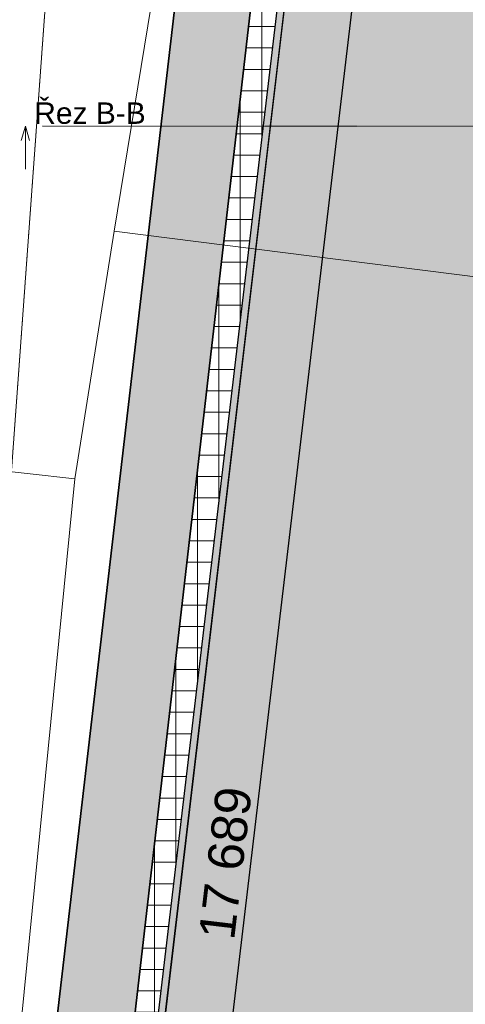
# Model space of a CAD drawing. Header units: millimetres. Extents: x -40276 to 214973, y -147941 to 35228.
# Tile 58 of 256: x -25981 to -22864, y 8409 to 15300. Entities that reach past the tile are written whole.
import ezdxf

# ---------------------------------------------------------------- set-up
doc = ezdxf.new("R2010")
doc.units = ezdxf.units.MM
doc.header["$MEASUREMENT"] = 0
doc.linetypes.add('Čerchovaná S', pattern=[3.5, 1.5, -0.85, 0.3, -0.85])
doc.linetypes.add('čárkovaná 3', pattern=[1.5, 1, -0.5])
for name, color, linetype in [('1._POHLED ZÁPADNÍ_2_0_plochy', 7, 'Continuous'), ('1._POHLED ZÁPADNÍ_2_BT_ortho', 7, 'Continuous'), ('1._POHLED ZÁPADNÍ_2_Konstrukce - nosné', 7, 'Continuous'), ('1._POHLED ZÁPADNÍ_2_Kóty - SP', 7, 'Continuous'), ('1._POHLED ZÁPADNÍ_2_Nové_0_plochy', 7, 'Continuous'), ('1._POHLED ZÁPADNÍ_2_Nové_3D prvky model', 7, 'Continuous'), ('1._POHLED ZÁPADNÍ_2_Nové_Kóty - SP', 7, 'Continuous'), ('1._POHLED ZÁPADNÍ_2_Nové_Výplně - Povrchové', 7, 'Continuous'), ('1._POHLED ZÁPADNÍ_2_Značky - řezy', 7, 'Continuous')]:
    doc.layers.add(name, color=color, linetype=linetype)
doc.styles.add('GENEROVANÝ_STYL_2', font='arial.ttf')

msp = doc.modelspace()

# ---------------------------------------------------------------- hatches: boundary and pattern name
at = {"layer": '1._POHLED ZÁPADNÍ_2_0_plochy', "linetype": 'Continuous', "lineweight": 0, "true_color": 0x3c3525}
msp.add_hatch(color=39, dxfattribs=at).paths.add_polyline_path([(-25869.2, 653), (-25868.1, 309.9), (-22137.4, 321.9), (-22138.5, 646.9), (-20886, 651), (-20713.5, 10463.4), (-18181.9, 10198.5), (-18222.5, 9798.3), (-17178.6, 9692.5), (-17162.7, 9848.9), (-12837.1, 9407.9), (-12818, 11448.1), (-11148.1, 11448.2), (-11147.9, 12036.3), (-10988.1, 12036.3), (-10988.1, 13086.3), (-11147.5, 13086.3), (-11147.1, 13937.2), (-10988.1, 13937.2), (-10988.1, 14849.2), (-11146.8, 14849.2), (-11146.6, 15386.8), (-10988.1, 15386.8), (-10988.1, 16436.8), (-11146.2, 16436.8), (-11145.9, 17210.2), (-20953.2, 17986.9), (-23795.8, 18203.3)])
at = {"layer": '1._POHLED ZÁPADNÍ_2_Konstrukce - nosné', "linetype": 'Continuous', "lineweight": 13, "true_color": 0x6a6a6a}
h = msp.add_hatch(dxfattribs=at)
h.set_pattern_fill('Kámen___štěrk_01_0002', color=251, style=0, pattern_type=2)
h.set_pattern_definition([(45, (0, 0), (-63.6396, 63.6396), []), (90, (-63.64, 63.64), (-81, 0), [0, -54, 0, -81]), (155, (5e-14, 127.28), (34.23208, 73.41093), [0, -39.6, 0, -68.4])])
h.paths.add_polyline_path([(-24393.2, 19718.7), (-26658.8, 272.7), (-26104.5, 268.7), (-25872.1, 269.4), (-25873.3, 630.1), (-26063, 629.5), (-23874.2, 19653.4)])
at = {"layer": '1._POHLED ZÁPADNÍ_2_Nové_0_plochy', "linetype": 'Continuous', "lineweight": 0, "true_color": 0xfee9e9}
msp.add_hatch(color=7, dxfattribs=at).paths.add_polyline_path([(-25875.5, 630.1), (-23795.8, 18203.3), (-23845.5, 18209.1), (-25925.2, 636)])
at = {"layer": '1._POHLED ZÁPADNÍ_2_Nové_Výplně - Povrchové', "linetype": 'Continuous', "lineweight": 20, "true_color": 0xffaaaa}
h = msp.add_hatch(dxfattribs=at)
h.set_pattern_fill('Síť_15x15_0002', color=21, style=0, pattern_type=2)
h.set_pattern_definition([(0, (-23388.2, 16002.5), (0, 150), []), (90, (-23388.2, 16002.5), (-150, 0), [])])
h.paths.add_polyline_path([(-26060.2, 653), (-25925.2, 636), (-23845.5, 18209.1), (-23795.8, 18203.3), (-22219.9, 18083.3), (-22220.8, 18084.8), (-24038.5, 18225.4)])

# ---------------------------------------------------------------- linework, layer by layer
at = {"layer": '1._POHLED ZÁPADNÍ_2_0_plochy', "color": 254, "linetype": 'čárkovaná 3', "lineweight": 13, "flags": 128}
msp.add_lwpolyline([(-26246.2, 9289.5), (-25419.8, 20665.7)], dxfattribs=at)
at = {"layer": '1._POHLED ZÁPADNÍ_2_0_plochy', "color": 7, "linetype": 'Continuous', "lineweight": 13, "flags": 128}
msp.add_lwpolyline([(-11145.9, 17210.2), (-20953.2, 17986.9), (-23795.8, 18203.3), (-25869.2, 653)], dxfattribs=at)
at = {"layer": '1._POHLED ZÁPADNÍ_2_BT_ortho', "color": 142, "linetype": 'Continuous', "lineweight": 20, "true_color": 0x0080c0, "flags": 128}
for points in [[(-1163.3, 17864.4), (-11029.4, 18683.4), (-24351.8, 19728.1), (-25320.4, 13819.2), (-25595.4, 12086.6)], [(-25595.4, 12086.6), (-26264.7, 12161.5), (-35975.3, 14522.6), (-40276.1, 15297.7)], [(-25320.4, 13819.2), (-21559.2, 13343.5)], [(-26746.6, -500.4), (-26667.9, 124.2), (-26257.1, 3528.1), (-26440.2, 3558), (-25595.4, 12086.6)]]:
    msp.add_lwpolyline(points, dxfattribs=at)
at = {"layer": '1._POHLED ZÁPADNÍ_2_Konstrukce - nosné', "color": 7, "linetype": 'Continuous', "lineweight": 35, "flags": 128}
msp.add_lwpolyline([(-24393.2, 19718.7), (-26658.8, 272.7), (-26104.5, 268.7), (-25872.1, 269.4), (-25873.3, 630.1), (-26063, 629.5), (-23874.2, 19653.4)], close=True, dxfattribs=at)
at = {"layer": '1._POHLED ZÁPADNÍ_2_Nové_0_plochy', "color": 1, "linetype": 'Continuous', "lineweight": 25, "flags": 128}
msp.add_lwpolyline([(-25875.5, 630.1), (-23795.8, 18203.3), (-23845.5, 18209.1), (-25925.2, 636)], close=True, dxfattribs=at)
at = {"layer": '1._POHLED ZÁPADNÍ_2_Nové_3D prvky model', "color": 1, "linetype": 'Continuous', "lineweight": 25, "flags": 128}
for points in [[(-23884.3, 17881.1), (-23845.5, 18209.1), (-25925.2, 636)], [(-25875.5, 630.1), (-23795.8, 18203.3)]]:
    msp.add_lwpolyline(points, dxfattribs=at)
at = {"layer": '1._POHLED ZÁPADNÍ_2_Nové_Kóty - SP', "color": 1, "linetype": 'Continuous', "lineweight": 25}
msp.add_line((-25406.8, 581.4), (-23327.9, 18147.9), dxfattribs=at)
at = {"layer": '1._POHLED ZÁPADNÍ_2_Značky - řezy', "color": 154, "linetype": 'Continuous', "lineweight": 13}
for p, q in [((-25971.9, 14454.5), (-25941.9, 14554.5)), ((-25941.9, 14554.5), (-25941.9, 14254.5)), ((-25911.9, 14454.5), (-25941.9, 14554.5))]:
    msp.add_line(p, q, dxfattribs=at)
at = {"layer": '1._POHLED ZÁPADNÍ_2_Značky - řezy', "color": 154, "linetype": 'Čerchovaná S', "lineweight": 13}
msp.add_line((-25821.9, 14554.5), (-2556, 14554.5), dxfattribs=at)

# ---------------------------------------------------------------- texts
at = {"layer": '1._POHLED ZÁPADNÍ_2_Kóty - SP', "color": 1, "linetype": 'Continuous', "lineweight": 25, "insert": (-24478.4, 8851.8), "char_height": 250, "width": 1044.572, "attachment_point": 7, "rotation": 83.25065, "style": 'GENEROVANÝ_STYL_2'}
msp.add_mtext('\\A1;{\\pql;\\fArial|b0|i0|c0|p38;17\xa0689}', dxfattribs=at)
at = {"layer": '1._POHLED ZÁPADNÍ_2_Značky - řezy', "color": 154, "linetype": 'Continuous', "lineweight": 13, "insert": (-25099.6, 14569.3), "char_height": 150, "attachment_point": 9, "style": 'GENEROVANÝ_STYL_2'}
msp.add_mtext('\\A1;{\\pqr;\\pt0;\\fArial|b0|i0|c0|p38;Řez B-B}', dxfattribs=at)

doc.saveas('drawing.dxf')
